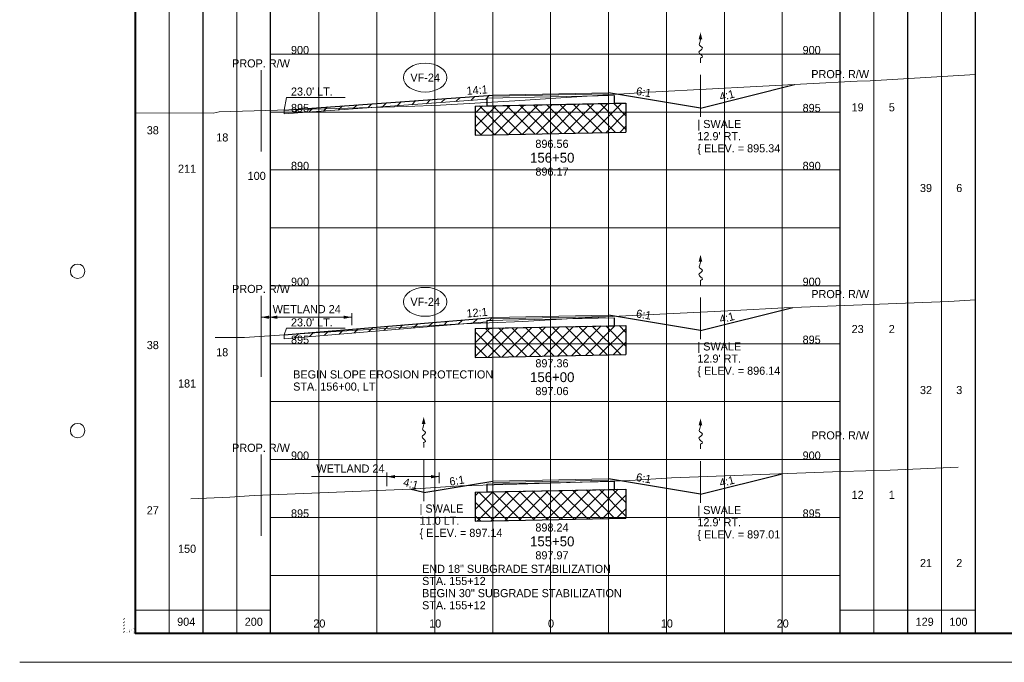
# Paper-space layout 'Layout1' of a CAD drawing. Header units: feet. Extents: x -1084 to 2301, y -843 to 1840.
# Tile 8 of 46: x -10 to 75, y 228 to 283. Entities that reach past the tile are written whole.
import ezdxf
from ezdxf.enums import TextEntityAlignment as Align

# ---------------------------------------------------------------- set-up
doc = ezdxf.new("R2010")
doc.units = ezdxf.units.FT
doc.header["$LTSCALE"] = 10
doc.header["$MEASUREMENT"] = 0
for name, pattern in [('cl5', [50, 1.25, -1.25, 45, -1.25, 1.25]), ('DGN Style 2', [42.257429, 25.354457, -16.902971]), ('DGN Style 3', [59.1604, 42.257429, -16.902971]), ('rowpr', [5.45, 1, -0.225, -0.225, 4])]:
    doc.linetypes.add(name, pattern=pattern)
for name, color, linetype, lineweight in [('DR_P_Erosion_Control', 7, 'Continuous', 13), ('DR_P_Flow_Arrow', 151, 'Continuous', 13), ('DR_P_Text', 7, 'Continuous', 13), ('EV_Ecological_Text', 7, 'Continuous', 13), ('GE_P_CL_5', 7, 'cl5', 13), ('PV_P_Text', 7, 'Continuous', 13), ('RW_P_Fee_RW', 193, 'rowpr', 40), ('SH_Border', 7, 'Continuous', 40), ('SH_Data', 7, 'Continuous', 0), ('SH_Major_Grid_Line', 254, 'Continuous', 13), ('SH_Text', 7, 'Continuous', 13), ('TX_P_5', 7, 'Continuous', 13), ('TX_P_Misc', 7, 'Continuous', 13), ('TX_X_5', 7, 'Continuous', 0), ('XS_P_Finished_Grade', 3, 'Continuous', 30), ('XS_P_Pavt_Surface', 251, 'Continuous', 13), ('XS_P_Subgrade', 4, 'Continuous', 30), ('XS_P_Undercut', 230, 'Continuous', 30), ('XS_X_Ground_Line', 3, 'DGN Style 2', 13)]:
    doc.layers.add(name, color=color, linetype=linetype, lineweight=lineweight)
doc.layers.add('SH_Cut_Line', color=7, linetype='DGN Style 3', lineweight=0, plot=False)
doc.layers.add('XS_P_Pavt_Layers', color=251, linetype='Continuous', lineweight=0, transparency=0.5)
doc.styles.add('Slanted-Normal LS 0.50', font='font31.shx', dxfattribs={"height": 0.14})
doc.styles.add('Slanted-Sub Title', font='font31.shx', dxfattribs={"height": 0.17})
doc.styles.add('Style-CHAR_FAST_FONT', font='CHAR_FAST_FONT.shx')
doc.styles.add('Style-FONT1', font='FONT1.shx')
doc.styles.add('Style-font31', font='font31.shx')

# ---------------------------------------------------------------- blocks, each defined once
blk = doc.blocks.new('STAMP')
at = {"layer": 'TX_P_Misc', "linetype": 'Continuous', "lineweight": 13, "style": 'Style-CHAR_FAST_FONT'}
for s, p in [('$FILE$', (-0.773, 0)), ('$DATE$', (-0.573, 0)), ('$TIME$', (-0.373, 0)), ('$USER$', (-0.173, 0))]:
    blk.add_text(s, height=0.078, rotation=90, dxfattribs=at).set_placement(p, align=Align.TOP_LEFT)
blk = doc.blocks.new('GPKLBL_71')
at = {"layer": 'TX_P_5', "linetype": 'Continuous', "insert": (-0.511, 0.978), "char_height": 0.7, "attachment_point": 1, "rotation": 350.53768, "line_spacing_factor": 0.6, "style": 'Style-font31'}
blk.add_mtext('4:1', dxfattribs=at)
blk = doc.blocks.new('GPKLBL_72')
at = {"layer": 'TX_P_5', "linetype": 'Continuous', "extrusion": (0, 0, -1), "insert": (-0.462, 0.97), "char_height": 0.7, "attachment_point": 3, "text_direction": (-0.986394, 0.164399, 0), "line_spacing_factor": 0.6, "style": 'Style-font31'}
blk.add_mtext('6:1', dxfattribs=at)
blk = doc.blocks.new('DFL-P_23')
at = {"layer": 'DR_P_Flow_Arrow', "color": 151, "linetype": 'Continuous', "lineweight": 13}
blk.add_open_spline([(-0.08, 0), (-0.081, 0), (-0.082, 0), (-0.083, 0), (-0.094, 0), (-0.105, 0.005), (-0.116, 0.008), (-0.123, 0.01), (-0.131, 0.013), (-0.137, 0.015), (-0.152, 0.02), (-0.165, -0.02), (-0.179, -0.022), (-0.195, -0.023), (-0.212, 0.018), (-0.228, 0.019), (-0.245, 0.021), (-0.266, -0.028), (-0.284, -0.022), (-0.29, -0.02), (-0.287, 0.001), (-0.295, 0.001), (-0.313, 0), (-0.332, 0), (-0.35, 0)], degree=3, knots=[0, 0, 0, 0, 0.009646, 0.009646, 0.009646, 0.112481, 0.112481, 0.112481, 0.179673, 0.179673, 0.179673, 0.350625, 0.350625, 0.350625, 0.544565, 0.544565, 0.544565, 0.756426, 0.756426, 0.756426, 0.832712, 0.832712, 0.832712, 1, 1, 1, 1], dxfattribs=at)
at = {"layer": 'DR_P_Flow_Arrow', "color": 151, "linetype": 'Continuous', "lineweight": 0, "extrusion": (0, 0, -1)}
blk.add_solid([(0.08, 0.022), (0, 0), (0.08, -0.021)], dxfattribs=at)
blk = doc.blocks.new('GPKLBL_73')
at = {"layer": 'TX_P_5', "linetype": 'Continuous', "insert": (-0.511, 0.978), "char_height": 0.7, "attachment_point": 1, "rotation": 350.53768, "line_spacing_factor": 0.6, "style": 'Style-font31'}
blk.add_mtext('6:1', dxfattribs=at)
blk = doc.blocks.new('GPKLBL_74')
at = {"layer": 'TX_P_5', "linetype": 'Continuous', "extrusion": (0, 0, -1), "insert": (-0.445, 0.967), "char_height": 0.7, "attachment_point": 3, "text_direction": (-0.986394, 0.164399, 0), "line_spacing_factor": 0.6, "style": 'Style-font31'}
blk.add_mtext('4:1', dxfattribs=at)
blk = doc.blocks.new('DFL-P_24')
at = {"layer": 'DR_P_Flow_Arrow', "color": 151, "linetype": 'Continuous', "lineweight": 13}
blk.add_open_spline([(-0.08, 0), (-0.081, 0), (-0.082, 0), (-0.083, 0), (-0.094, 0), (-0.105, 0.005), (-0.116, 0.008), (-0.123, 0.01), (-0.131, 0.013), (-0.137, 0.015), (-0.152, 0.02), (-0.165, -0.02), (-0.179, -0.022), (-0.195, -0.023), (-0.212, 0.018), (-0.228, 0.02), (-0.245, 0.021), (-0.266, -0.028), (-0.284, -0.022), (-0.29, -0.02), (-0.287, 0.001), (-0.295, 0.001), (-0.313, 0), (-0.332, 0), (-0.35, 0)], degree=3, knots=[0, 0, 0, 0, 0.009646, 0.009646, 0.009646, 0.112481, 0.112481, 0.112481, 0.179673, 0.179673, 0.179673, 0.350625, 0.350625, 0.350625, 0.544565, 0.544565, 0.544565, 0.756426, 0.756426, 0.756426, 0.832712, 0.832712, 0.832712, 1, 1, 1, 1], dxfattribs=at)
at = {"layer": 'DR_P_Flow_Arrow', "color": 151, "linetype": 'Continuous', "lineweight": 0, "extrusion": (0, 0, -1)}
blk.add_solid([(0.08, 0.022), (0, 0), (0.08, -0.021)], dxfattribs=at)
blk = doc.blocks.new('XS POINT_42')
at = {"layer": 'RW_P_Fee_RW', "linetype": 'Continuous', "lineweight": 13}
blk.add_line((0, 3.5), (0, -3.5), dxfattribs=at)
blk = doc.blocks.new('XS POINT_43')
at = {"layer": 'RW_P_Fee_RW', "linetype": 'Continuous', "lineweight": 13}
blk.add_line((0, 3.5), (0, -3.5), dxfattribs=at)
blk = doc.blocks.new('GPKLBL_75')
at = {"layer": 'TX_P_5', "linetype": 'Continuous', "insert": (-0.511, 0.978), "char_height": 0.7, "attachment_point": 1, "rotation": 350.53768, "line_spacing_factor": 0.6, "style": 'Style-font31'}
blk.add_mtext('6:1', dxfattribs=at)
blk = doc.blocks.new('GPKLBL_76')
at = {"layer": 'TX_P_5', "linetype": 'Continuous', "extrusion": (0, 0, -1), "insert": (-0.445, 0.967), "char_height": 0.7, "attachment_point": 3, "text_direction": (-0.986394, 0.164399, 0), "line_spacing_factor": 0.6, "style": 'Style-font31'}
blk.add_mtext('4:1', dxfattribs=at)
blk = doc.blocks.new('DFL-P_25')
at = {"layer": 'DR_P_Flow_Arrow', "color": 151, "linetype": 'Continuous', "lineweight": 13}
blk.add_open_spline([(-0.08, 0), (-0.081, 0), (-0.082, 0), (-0.083, 0), (-0.094, 0), (-0.105, 0.005), (-0.116, 0.008), (-0.123, 0.01), (-0.131, 0.013), (-0.137, 0.015), (-0.152, 0.02), (-0.165, -0.02), (-0.179, -0.022), (-0.195, -0.023), (-0.212, 0.018), (-0.228, 0.019), (-0.245, 0.021), (-0.266, -0.028), (-0.284, -0.022), (-0.29, -0.02), (-0.287, 0.001), (-0.295, 0.001), (-0.313, 0), (-0.332, 0), (-0.35, 0)], degree=3, knots=[0, 0, 0, 0, 0.009646, 0.009646, 0.009646, 0.112481, 0.112481, 0.112481, 0.179673, 0.179673, 0.179673, 0.350625, 0.350625, 0.350625, 0.544565, 0.544565, 0.544565, 0.756426, 0.756426, 0.756426, 0.832712, 0.832712, 0.832712, 1, 1, 1, 1], dxfattribs=at)
at = {"layer": 'DR_P_Flow_Arrow', "color": 151, "linetype": 'Continuous', "lineweight": 0, "extrusion": (0, 0, -1)}
blk.add_solid([(0.08, 0.022), (0, 0), (0.08, -0.021)], dxfattribs=at)
blk = doc.blocks.new('XS POINT_44')
at = {"layer": 'RW_P_Fee_RW', "linetype": 'Continuous', "lineweight": 13}
blk.add_line((0, 3.5), (0, -3.5), dxfattribs=at)
blk = doc.blocks.new('XS POINT_45')
at = {"layer": 'RW_P_Fee_RW', "linetype": 'Continuous', "lineweight": 13}
blk.add_line((0, 3.5), (0, -3.5), dxfattribs=at)
blk = doc.blocks.new('GPKLBL_77')
at = {"layer": 'TX_P_5', "linetype": 'Continuous', "extrusion": (0, 0, -1), "insert": (-0.462, 0.97), "char_height": 0.7, "attachment_point": 3, "text_direction": (-0.986394, 0.164399, 0), "line_spacing_factor": 0.6, "style": 'Style-font31'}
blk.add_mtext('12:1', dxfattribs=at)
blk = doc.blocks.new('GPKLBL_78')
at = {"layer": 'TX_P_5', "linetype": 'Continuous', "insert": (-0.511, 0.978), "char_height": 0.7, "attachment_point": 1, "rotation": 350.53768, "line_spacing_factor": 0.6, "style": 'Style-font31'}
blk.add_mtext('6:1', dxfattribs=at)
blk = doc.blocks.new('GPKLBL_79')
at = {"layer": 'TX_P_5', "linetype": 'Continuous', "extrusion": (0, 0, -1), "insert": (-0.445, 0.967), "char_height": 0.7, "attachment_point": 3, "text_direction": (-0.986394, 0.164399, 0), "line_spacing_factor": 0.6, "style": 'Style-font31'}
blk.add_mtext('4:1', dxfattribs=at)
blk = doc.blocks.new('DFL-P_26')
at = {"layer": 'DR_P_Flow_Arrow', "color": 151, "linetype": 'Continuous', "lineweight": 13}
blk.add_open_spline([(-0.08, 0), (-0.081, 0), (-0.082, 0), (-0.083, 0), (-0.094, 0), (-0.105, 0.005), (-0.116, 0.008), (-0.123, 0.01), (-0.131, 0.013), (-0.137, 0.015), (-0.152, 0.02), (-0.165, -0.02), (-0.179, -0.022), (-0.195, -0.023), (-0.212, 0.018), (-0.228, 0.019), (-0.245, 0.021), (-0.266, -0.028), (-0.284, -0.022), (-0.29, -0.02), (-0.287, 0.001), (-0.295, 0.001), (-0.313, 0), (-0.332, 0), (-0.35, 0)], degree=3, knots=[0, 0, 0, 0, 0.009646, 0.009646, 0.009646, 0.112481, 0.112481, 0.112481, 0.179673, 0.179673, 0.179673, 0.350625, 0.350625, 0.350625, 0.544565, 0.544565, 0.544565, 0.756426, 0.756426, 0.756426, 0.832712, 0.832712, 0.832712, 1, 1, 1, 1], dxfattribs=at)
at = {"layer": 'DR_P_Flow_Arrow', "color": 151, "linetype": 'Continuous', "lineweight": 0, "extrusion": (0, 0, -1)}
blk.add_solid([(0.08, 0.022), (0, 0), (0.08, -0.021)], dxfattribs=at)
blk = doc.blocks.new('XS POINT_46')
at = {"layer": 'RW_P_Fee_RW', "linetype": 'Continuous', "lineweight": 13}
blk.add_line((0, 3.5), (0, -3.5), dxfattribs=at)
blk = doc.blocks.new('XS POINT_47')
at = {"layer": 'RW_P_Fee_RW', "linetype": 'Continuous', "lineweight": 13}
blk.add_line((0, 3.5), (0, -3.5), dxfattribs=at)
blk = doc.blocks.new('GPKLBL_80')
at = {"layer": 'TX_P_5', "linetype": 'Continuous', "extrusion": (0, 0, -1), "insert": (-0.462, 0.97), "char_height": 0.7, "attachment_point": 3, "text_direction": (-0.986394, 0.164399, 0), "line_spacing_factor": 0.6, "style": 'Style-font31'}
blk.add_mtext('14:1', dxfattribs=at)

psp = doc.layouts.get("Layout1")

# ---------------------------------------------------------------- hatches: boundary and pattern name
at = {"layer": 'DR_P_Erosion_Control'}
h = psp.add_hatch(dxfattribs=at)
h.set_pattern_fill('HATCH', color=256, style=0, pattern_type=2)
h.set_pattern_definition([(45, (27.923, 276.1624), (-0.589255, 0.589255), [])])
h.paths.add_polyline_path([(30.332, 276.2), (30.832, 276.21), (30.832, 276.356), (30.832, 276.46), (12.833, 275.162), (12.833, 274.832), (30.332, 276.094)])
h = psp.add_hatch(dxfattribs=at)
h.set_pattern_fill('HATCH', color=256, style=0, pattern_type=2)
h.set_pattern_definition([(45, (21.6967, 256.4101), (-0.589255, 0.589255), [])])
h.paths.add_polyline_path([(30.332, 257.003), (30.832, 257.013), (30.832, 257.158), (30.832, 257.263), (12.833, 255.764), (12.833, 255.434), (30.332, 256.891)])
at = {"layer": 'XS_P_Undercut', "lineweight": 0}
h = psp.add_hatch(dxfattribs=at)
h.set_pattern_fill('CROSSHATCH', color=256, style=0, pattern_type=2)
h.set_pattern_definition([(45, (41.019, 274.8106), (-0.589255, 0.589255), []), (315, (41.019, 274.8106), (0.589255, 0.589255), [])])
h.paths.add_polyline_path([(30.332, 275.533), (29.332, 275.513), (29.332, 273.013), (42.332, 273.273), (42.332, 275.773), (41.332, 275.753)])
h = psp.add_hatch(dxfattribs=at)
h.set_pattern_fill('CROSSHATCH', color=256, style=0, pattern_type=2)
h.set_pattern_definition([(45, (40.4022, 255.5461), (-0.589255, 0.589255), []), (315, (40.4022, 255.5461), (0.589255, 0.589255), [])])
h.paths.add_polyline_path([(29.332, 256.316), (29.332, 253.816), (42.332, 254.076), (42.332, 256.576), (41.332, 256.556), (30.332, 256.336)])
h = psp.add_hatch(dxfattribs=at)
h.set_pattern_fill('CROSSHATCH', color=256, style=0, pattern_type=2)
h.set_pattern_definition([(45, (40.2553, 241.0171), (-0.589255, 0.589255), []), (315, (40.2553, 241.0171), (0.589255, 0.589255), [])])
h.paths.add_polyline_path([(29.332, 242.19), (29.332, 239.69), (42.332, 239.95), (42.332, 242.45), (41.332, 242.43), (30.332, 242.21)])

# ---------------------------------------------------------------- linework, layer by layer
at = {"layer": 'DR_P_Erosion_Control'}
for p, q in [((12.833, 274.832), (30.332, 276.094)), ((12.833, 275.162), (12.833, 274.832)), ((12.833, 255.434), (30.332, 256.891)), ((12.833, 255.764), (12.833, 255.434))]:
    psp.add_line(p, q, dxfattribs=at)
at = {"layer": 'DR_P_Erosion_Control', "flags": 128}
for points in [[(30.332, 276.2), (30.832, 276.21), (30.832, 276.356), (30.832, 276.46), (12.833, 275.162), (12.833, 274.832), (30.332, 276.094), (30.332, 276.2)], [(30.332, 257.003), (30.832, 257.013), (30.832, 257.158), (30.832, 257.263), (12.833, 255.764), (12.833, 255.434), (30.332, 256.891), (30.332, 257.003)]]:
    psp.add_lwpolyline(points, close=True, dxfattribs=at)
at = {"layer": 'DR_P_Text'}
for p, q in [((12.833, 275.162), (13.044, 276.26)), ((13.044, 276.26), (18.092, 276.26)), ((12.833, 255.764), (13.044, 256.338)), ((13.044, 256.338), (18.092, 256.338))]:
    psp.add_line(p, q, dxfattribs=at)
at = {"layer": 'DR_P_Text', "color": 7, "linetype": 'Continuous', "lineweight": 13}
for centre in [(25.004, 277.968), (25.004, 258.615)]:
    psp.add_ellipse(centre, major_axis=(1.875, 0), ratio=0.666667, dxfattribs=at)
at = {"layer": 'EV_Ecological_Text', "color": 97, "linetype": 'Continuous', "lineweight": 0}
for p, q in [((10.833, 255.985), (10.833, 257.635)), ((18.659, 256.599), (18.659, 257.635)), ((10.833, 257.285), (18.659, 257.285)), ((15.179, 243.524), (26.213, 243.524)), ((21.691, 242.71), (21.691, 243.874)), ((26.213, 242.951), (26.213, 243.874))]:
    psp.add_line(p, q, dxfattribs=at)
at = {"layer": 'EV_Ecological_Text', "color": 4, "linetype": 'Continuous', "lineweight": 0}
for points in [[(11.533, 257.145), (10.833, 257.285), (11.533, 257.425)], [(12.233, 257.145), (11.533, 257.285), (12.233, 257.425)], [(22.391, 243.384), (21.691, 243.524), (22.391, 243.664)]]:
    psp.add_solid(points, dxfattribs=at)
at = {"layer": 'EV_Ecological_Text', "color": 4, "linetype": 'Continuous', "lineweight": 0, "extrusion": (0, 0, -1)}
for points in [[(-17.959, 257.425), (-18.659, 257.285), (-17.959, 257.145)], [(-25.513, 243.664), (-26.213, 243.524), (-25.513, 243.384)]]:
    psp.add_solid(points, dxfattribs=at)
at = {"layer": 'GE_P_CL_5'}
for p, q in [((48.773, 278.196), (48.773, 274.592)), ((48.773, 258.998), (48.773, 255.395)), ((24.878, 245.003), (24.878, 241.4)), ((48.773, 244.872), (48.773, 241.269))]:
    psp.add_line(p, q, dxfattribs=at)
at = {"layer": 'SH_Border', "color": 7, "linetype": 'Continuous', "lineweight": 40, "flags": 128}
psp.add_lwpolyline([(0, 335), (157.5, 335), (157.5, 230), (0, 230), (0, 335)], close=True, dxfattribs=at)
at = {"layer": 'SH_Border', "color": 7, "linetype": 'Continuous', "lineweight": 0}
for centre in [(-5, 261.25), (-5, 247.5)]:
    psp.add_circle(centre, 0.625, dxfattribs=at)
at = {"layer": 'SH_Cut_Line', "color": 7, "linetype": 'DGN Style 3', "lineweight": 0, "flags": 128}
psp.add_lwpolyline([(-10, 227.5), (160, 227.5), (160, 337.5), (-10, 337.5), (-10, 227.5)], close=True, dxfattribs=at)
at = {"layer": 'SH_Data', "color": 7, "linetype": 'Continuous', "lineweight": 30}
for p, q in [((5.832, 230), (5.832, 335)), ((5.832, 230), (5.832, 335)), ((11.665, 230), (11.665, 335)), ((60.832, 230), (60.832, 335)), ((66.667, 230), (66.667, 335)), ((72.5, 230), (72.5, 335))]:
    psp.add_line(p, q, dxfattribs=at)
at = {"layer": 'SH_Data', "color": 7, "linetype": 'Continuous', "lineweight": 13}
for p, q in [((2.916, 230), (2.916, 333.75)), ((63.75, 230), (63.75, 333.75)), ((69.583, 230), (69.583, 333.75)), ((8.749, 230), (8.749, 331.667)), ((0, 232), (11.665, 232)), ((60.832, 232), (72.5, 232))]:
    psp.add_line(p, q, dxfattribs=at)
at = {"layer": 'SH_Major_Grid_Line', "color": 254, "linetype": 'Continuous', "lineweight": 13}
for p, q in [((15.832, 230), (15.832, 335)), ((20.832, 230), (20.832, 335)), ((25.832, 230), (25.832, 335)), ((30.832, 230), (30.832, 335)), ((35.833, 230), (35.833, 335)), ((40.832, 230), (40.832, 335)), ((45.833, 230), (45.833, 335)), ((50.833, 230), (50.833, 335)), ((55.833, 230), (55.833, 335)), ((11.665, 280), (60.832, 280)), ((11.665, 275), (60.832, 275)), ((11.665, 270), (60.832, 270)), ((11.665, 265), (60.832, 265)), ((11.665, 260), (60.832, 260)), ((11.665, 255), (60.832, 255)), ((11.665, 250), (60.832, 250)), ((11.665, 245), (60.832, 245)), ((11.665, 240), (60.832, 240)), ((11.665, 235), (60.832, 235))]:
    psp.add_line(p, q, dxfattribs=at)
at = {"layer": 'XS_P_Finished_Grade'}
for p, q in [((48.773, 275.337), (56.896, 277.367)), ((12.833, 275.162), (30.832, 276.46)), ((48.773, 275.337), (40.832, 276.66)), ((48.773, 256.139), (56.742, 258.131)), ((12.833, 255.764), (30.832, 257.263)), ((48.773, 256.139), (40.832, 257.463)), ((24.878, 242.144), (30.832, 243.137)), ((48.773, 242.013), (40.832, 243.337)), ((48.773, 242.013), (55.828, 243.777)), ((24.878, 242.144), (23.691, 242.441))]:
    psp.add_line(p, q, dxfattribs=at)
at = {"layer": 'XS_P_Pavt_Layers', "color": 2, "lineweight": 13}
for p, q in [((30.332, 276.2), (41.332, 276.42)), ((30.832, 276.356), (40.832, 276.556)), ((30.332, 257.003), (41.332, 257.223)), ((30.832, 257.158), (40.832, 257.358)), ((30.832, 243.033), (40.832, 243.233)), ((30.332, 242.877), (41.332, 243.097))]:
    psp.add_line(p, q, dxfattribs=at)
at = {"layer": 'XS_P_Pavt_Surface', "color": 193}
for p, q in [((30.832, 276.46), (40.832, 276.66)), ((30.832, 276.46), (30.832, 276.21)), ((40.832, 276.66), (40.832, 276.41)), ((30.832, 257.263), (40.832, 257.463)), ((30.832, 257.263), (30.832, 257.013)), ((40.832, 257.463), (40.832, 257.213)), ((30.832, 243.137), (40.832, 243.337)), ((30.832, 243.137), (30.832, 242.887)), ((40.832, 243.337), (40.832, 243.087))]:
    psp.add_line(p, q, dxfattribs=at)
at = {"layer": 'XS_P_Subgrade'}
for p, q in [((41.332, 276.42), (41.332, 275.753)), ((30.332, 276.2), (30.332, 275.533)), ((30.332, 275.533), (41.332, 275.753)), ((30.332, 257.003), (30.332, 256.336)), ((41.332, 257.223), (41.332, 256.556)), ((30.332, 256.336), (41.332, 256.556)), ((30.332, 242.877), (30.332, 242.21)), ((30.332, 242.21), (41.332, 242.43)), ((41.332, 243.097), (41.332, 242.43))]:
    psp.add_line(p, q, dxfattribs=at)
at = {"layer": 'XS_P_Undercut'}
for p, q in [((29.332, 275.513), (42.332, 275.773)), ((29.332, 275.513), (29.332, 273.013)), ((42.332, 275.773), (42.332, 273.273)), ((29.332, 273.013), (42.332, 273.273)), ((29.332, 256.316), (42.332, 256.576)), ((29.332, 256.316), (29.332, 253.816)), ((42.332, 256.576), (42.332, 254.076)), ((29.332, 253.816), (42.332, 254.076)), ((29.332, 242.19), (42.332, 242.45)), ((42.332, 242.45), (42.332, 239.95)), ((29.332, 242.19), (29.332, 239.69)), ((29.332, 239.69), (42.332, 239.95))]:
    psp.add_line(p, q, dxfattribs=at)
at = {"layer": 'XS_P_Undercut', "lineweight": 0, "flags": 128}
for points in [[(30.332, 275.533), (29.332, 275.513), (29.332, 273.013), (42.332, 273.273), (42.332, 275.773), (41.332, 275.753), (30.332, 275.533)], [(29.332, 256.316), (29.332, 253.816), (42.332, 254.076), (42.332, 256.576), (41.332, 256.556), (30.332, 256.336), (29.332, 256.316)], [(29.332, 242.19), (29.332, 239.69), (42.332, 239.95), (42.332, 242.45), (41.332, 242.43), (30.332, 242.21), (29.332, 242.19)]]:
    psp.add_lwpolyline(points, close=True, dxfattribs=at)
at = {"layer": 'XS_X_Ground_Line', "flags": 128}
for points in [[(0, 274.936), (6.699, 274.898), (7.224, 275.002), (23.371, 275.463), (26.32, 275.579), (32.751, 275.966), (35.832, 276.165), (43.521, 276.663), (43.979, 276.702), (44.903, 276.727), (62.287, 277.655), (63.419, 277.688), (72.5, 278.233)], [(6.869, 255.529), (9.413, 255.543), (15.918, 255.962), (27.632, 256.691), (33.447, 256.92), (35.833, 257.064), (38.235, 257.208), (51.716, 257.875), (56.004, 258.094), (70.215, 258.644), (72.5, 258.782)], [(4.778, 241.62), (8.128, 241.768), (10.24, 241.899), (23.743, 242.443), (28.062, 242.72), (35.833, 242.973), (42.658, 243.196), (46.273, 243.413), (60.933, 243.972), (65.148, 244.097), (71.022, 244.331)]]:
    psp.add_lwpolyline(points, dxfattribs=at)

# ---------------------------------------------------------------- block references
at = {"layer": 'DR_P_Flow_Arrow', "color": 151, "linetype": 'Continuous', "lineweight": 0, "xscale": 7.5, "yscale": 7.5, "zscale": 7.5, "rotation": 89.99999999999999}
for name, p in [('DFL-P_26', (48.773, 281.867)), ('DFL-P_25', (48.773, 262.67)), ('DFL-P_23', (24.878, 248.675)), ('DFL-P_24', (48.773, 248.544))]:
    psp.add_blockref(name, p, dxfattribs=at)
at = {"layer": 'RW_P_Fee_RW', "linetype": 'Continuous', "lineweight": 13}
for name, p in [('XS POINT_46', (10.832, 275.105)), ('XS POINT_47', (60.832, 274.179)), ('XS POINT_44', (10.833, 255.635)), ('XS POINT_45', (60.833, 255.194)), ('XS POINT_43', (60.833, 242.998)), ('XS POINT_42', (10.833, 241.923))]:
    psp.add_blockref(name, p, dxfattribs=at)
at = {"layer": 'TX_P_5', "linetype": 'Continuous', "extrusion": (0, 0, -1)}
for name, p, rotation in [('GPKLBL_80', (-29.821, 276.387), 5.337277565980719), ('GPKLBL_79', (-51.227, 275.941), 355.4260787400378), ('GPKLBL_77', (-29.822, 257.178), 4.702203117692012), ('GPKLBL_76', (-51.227, 256.743), 355.4260787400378), ('GPKLBL_74', (-51.227, 242.617), 355.4260787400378)]:
    psp.add_blockref(name, p, dxfattribs=dict(at, rotation=rotation))
at = {"layer": 'TX_P_5', "linetype": 'Continuous'}
for name, p in [('GPKLBL_78', (43.802, 276.192)), ('GPKLBL_75', (43.802, 256.995)), ('GPKLBL_73', (43.802, 242.869))]:
    psp.add_blockref(name, p, dxfattribs=at)
at = {"layer": 'TX_P_5', "linetype": 'Continuous', "rotation": 355.4260787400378}
psp.add_blockref('GPKLBL_71', (23.658, 242.402), dxfattribs=at)
at = {"layer": 'TX_P_5', "linetype": 'Continuous', "extrusion": (0, 0, -1)}
psp.add_blockref('GPKLBL_72', (-27.863, 242.669), dxfattribs=at)
at = {"layer": 'TX_P_Misc', "linetype": 'Continuous', "lineweight": 13}
psp.add_blockref('STAMP', (0, 230), dxfattribs=at)

# ---------------------------------------------------------------- texts
at = {"layer": 'DR_P_Text', "color": 7, "lineweight": 13, "style": 'Style-font31'}
for p in [(25.004, 277.968), (25.004, 258.615)]:
    psp.add_text('VF-24', height=0.7, dxfattribs=at).set_placement(p, align=Align.MIDDLE_CENTER)
at = {"layer": 'DR_P_Text', "char_height": 0.7, "attachment_point": 1, "line_spacing_factor": 0.9, "style": 'Slanted-Normal LS 0.50'}
for insert in [(13.417, 277.115), (13.417, 257.193)]:
    psp.add_mtext("23.0' LT.", dxfattribs=dict(at, insert=insert))
at = {"layer": 'EV_Ecological_Text', "color": 7, "linetype": 'Continuous', "lineweight": 0, "style": 'Slanted-Normal LS 0.50'}
for p in [(14.779, 257.985), (18.553, 244.224)]:
    psp.add_text('WETLAND 24', height=0.7, dxfattribs=at).set_placement(p, align=Align.MIDDLE_CENTER)
at = {"layer": 'PV_P_Text', "style": 'Slanted-Normal LS 0.50'}
for s, p in [('896.56', (35.95, 271.904)), ('897.36', (35.95, 252.962)), ('898.24', (35.95, 238.786))]:
    psp.add_text(s, height=0.7, dxfattribs=at).set_placement(p, align=Align.CENTER)
at = {"layer": 'RW_P_Fee_RW', "linetype": 'Continuous', "lineweight": 13, "char_height": 0.7, "attachment_point": 2, "line_spacing_factor": 0.9, "style": 'Style-font31'}
for insert in [(10.832, 279.547), (60.832, 278.621), (10.833, 260.077), (60.833, 259.636), (60.833, 247.44), (10.833, 246.365)]:
    psp.add_mtext('PROP. R/W', dxfattribs=dict(at, insert=insert))
at = {"layer": 'SH_Border', "color": 7, "linetype": 'Continuous', "lineweight": 0, "style": 'Style-FONT1'}
psp.add_text('`````', height=0.625, rotation=90, dxfattribs=at).set_placement((-0.375, 230))
at = {"layer": 'SH_Text', "style": 'Style-font31'}
for s, p in [('900', (14.202, 280)), ('900', (58.369, 280)), ('895', (14.202, 275)), ('895', (58.369, 275)), ('19', (62.339, 275.053)), ('5', (65.287, 275.053)), ('38', (1.489, 273.073)), ('18', (7.49, 272.454)), ('211', (4.448, 269.756)), ('890', (14.202, 270)), ('890', (58.369, 270)), ('100', (10.46, 269.137)), ('39', (68.239, 268.089)), ('6', (71.111, 268.089)), ('900', (14.202, 260)), ('900', (58.369, 260)), ('23', (62.339, 255.918)), ('2', (65.287, 255.918)), ('38', (1.489, 254.533)), ('895', (14.202, 255)), ('895', (58.369, 255)), ('18', (7.481, 253.914)), ('181', (4.448, 251.216)), ('32', (68.239, 250.652)), ('3', (71.111, 250.652)), ('900', (14.202, 245)), ('900', (58.369, 245)), ('12', (62.339, 241.608)), ('1', (65.287, 241.608)), ('27', (1.489, 240.268)), ('895', (14.202, 240)), ('895', (58.369, 240)), ('150', (4.448, 236.951)), ('21', (68.239, 235.719)), ('2', (71.111, 235.719)), ('20', (15.868, 230.5)), ('10', (25.868, 230.5)), ('0', (35.868, 230.5)), ('0', (35.868, 230.5)), ('10', (45.868, 230.5)), ('20', (55.868, 230.5))]:
    psp.add_text(s, height=0.7, dxfattribs=at).set_placement(p, align=Align.CENTER)
for s, p in [('904', (4.375, 231)), ('200', (10.207, 231)), ('129', (68.125, 231)), ('100', (71.042, 231))]:
    psp.add_text(s, height=0.7, dxfattribs=at).set_placement(p, align=Align.MIDDLE_CENTER)
at = {"layer": 'SH_Text', "char_height": 0.7, "attachment_point": 1, "line_spacing_factor": 0.9, "style": 'Slanted-Sub Title'}
for s, insert in [('BEGIN SLOPE EROSION PROTECTION\\PSTA. 156+00, LT.', (13.607, 252.7)), ('END 18" SUBGRADE STABILIZATION\\PSTA. 155+12\\PBEGIN 30" SUBGRADE STABILIZATION\\PSTA. 155+12', (24.738, 235.921))]:
    psp.add_mtext(s, dxfattribs=dict(at, insert=insert))
at = {"layer": 'TX_P_5', "style": 'Slanted-Sub Title'}
for s, p in [('156+50', (35.974, 271.054)), ('156+00', (35.974, 252.112)), ('155+50', (35.974, 237.936))]:
    psp.add_text(s, height=0.85, dxfattribs=at).set_placement(p, align=Align.MIDDLE_CENTER)
at = {"layer": 'TX_P_5', "char_height": 0.7, "attachment_point": 1, "line_spacing_factor": 0.9, "style": 'Slanted-Normal LS 0.50'}
for s, insert in [("| SWALE\\P12.9' RT.\\P\\{ ELEV. = 895.34", (48.504, 274.315)), ("| SWALE\\P12.9' RT.\\P\\{ ELEV. = 896.14", (48.504, 255.117)), ('| SWALE\\P11.0 LT.\\P\\{ ELEV. = 897.14', (24.522, 241.122)), ("| SWALE\\P12.9' RT.\\P\\{ ELEV. = 897.01", (48.504, 240.991))]:
    psp.add_mtext(s, dxfattribs=dict(at, insert=insert))
at = {"layer": 'TX_X_5', "linetype": 'Continuous', "style": 'Style-font31'}
for s, p in [('896.17', (35.95, 270.204)), ('897.06', (35.95, 251.262)), ('897.97', (35.95, 237.086))]:
    psp.add_text(s, height=0.7, dxfattribs=at).set_placement(p, align=Align.TOP_CENTER)

doc.saveas('drawing.dxf')
